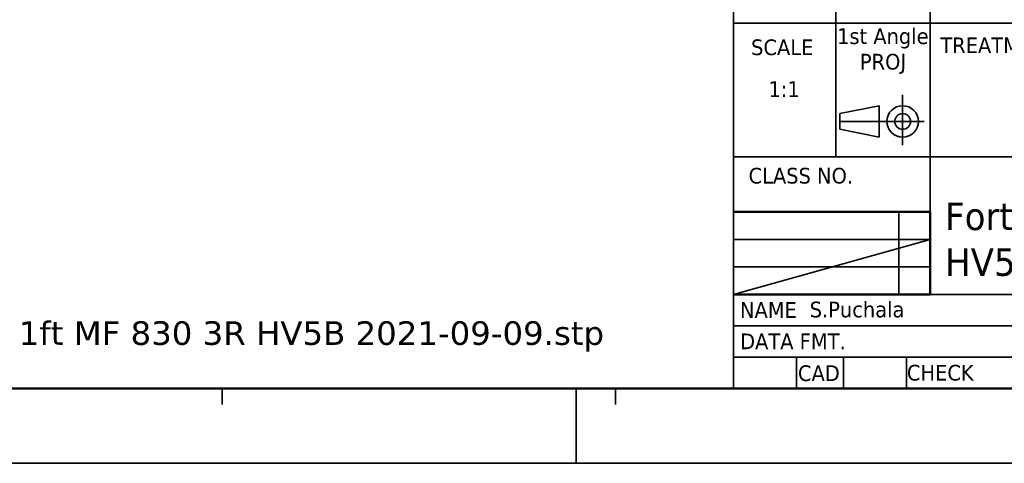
# Model space of a CAD drawing. Header units: millimetres. Extents: x 0 to 420, y 0 to 296.
# Tile 2 of 16: x 139 to 264, y 0 to 57. Entities that reach past the tile are written whole.
import ezdxf
from ezdxf.enums import TextEntityAlignment as Align

# ---------------------------------------------------------------- set-up
doc = ezdxf.new("R2010")
doc.units = ezdxf.units.MM
doc.layers.get('0').update_dxf_attribs({"lineweight": 25})
doc.layers.add('Sketch Geometry(ISO)', color=7, linetype='Continuous', lineweight=50)
doc.layers.add('Symbols(ISO)', color=7, linetype='Continuous', lineweight=25)
doc.styles.add('LG.Philips.Title', font='verdana.ttf', dxfattribs={"width": 0.9})
doc.styles.add('Philips-tekst', font='verdana.ttf')
doc.styles.add('Text Style43', font='verdana.ttf', dxfattribs={"width": 0.9})
doc.styles.add('Text Style45', font='verdana.ttf', dxfattribs={"width": 0.9})
doc.styles.add('Text Style46', font='verdana.ttf', dxfattribs={"width": 0.9})
doc.styles.add('Text Style49', font='verdana.ttf', dxfattribs={"width": 0.9})
doc.styles.add('Text Style50', font='verdana.ttf', dxfattribs={"width": 0.9})

# ---------------------------------------------------------------- blocks, each defined once
blk = doc.blocks.new('Title Blocks Philips Lighting Electronics')
at = {"layer": 'Sketch Geometry(ISO)', "color": 7, "linetype": 'Continuous', "lineweight": 35}
for p, q in [((20, 86), (20, 10)), ((33, 39.5), (33, 73.5)), ((45, 73.5), (45, 32.51)), ((20, 56.5), (200, 56.5)), ((41.5, 40.97), (41.5, 47.37)), ((33.5, 45), (38.5, 46)), ((38.5, 46), (38.5, 42)), ((33.5, 43), (33.5, 45)), ((33.54, 44), (44.22, 44)), ((38.5, 42), (33.5, 43)), ((20, 39.5), (126, 39.5)), ((41, 22), (41, 32.51)), ((45, 29), (20, 29)), ((20, 22), (45, 29)), ((20, 25.5), (45, 25.5)), ((45, 22), (200, 22)), ((20, 18), (126, 18)), ((20, 14), (200, 14)), ((28, 10), (28, 14)), ((34, 14), (34, 10)), ((42, 10), (42, 14)), ((20, 10), (200, 10))]:
    blk.add_line(p, q, dxfattribs=at)
at = {"layer": 'Sketch Geometry(ISO)', "color": 1, "linetype": 'Continuous', "lineweight": 50, "true_color": 0xff0000}
for p, q in [((45, 32.51), (20, 32.51)), ((45, 32.51), (45, 22)), ((45, 22), (20, 22))]:
    blk.add_line(p, q, dxfattribs=at)
at = {"layer": 'Sketch Geometry(ISO)', "color": 7, "linetype": 'Continuous', "lineweight": 35}
for radius in [2, 1]:
    blk.add_circle((41.5, 44), radius, dxfattribs=at)
at = {"layer": 'Symbols(ISO)', "color": 7, "char_height": 2, "style": 'LG.Philips.Title'}
for s, insert, width, attachment_point in [('\\fVerdana|b0|i0;\\H2.0000;1st Angle', (38.98, 54.56), 11.6539, 5), ('\\fVerdana|b0|i0;\\H2.0000;PROJ', (39, 51.33), 11.7551, 5), ('\\fVerdana|b0|i0;\\H2.0000; NAME', (20.03, 20.01), 9.4041, 4), ('\\fVerdana|b0|i0;\\H2.0000; DATA FMT.', (20.05, 16.02), 15.4136, 4), ('\\fVerdana|b0|i0;\\H2.0000;CAD', (28.19, 11.95), 5.6052, 4), ('\\fVerdana|b0|i0;\\H2.0000;CHECK', (42.04, 12.01), 8.591, 4)]:
    blk.add_mtext(s, dxfattribs=dict(at, insert=insert, width=width, attachment_point=attachment_point))
at = {"layer": 'Symbols(ISO)', "color": 7, "char_height": 2, "attachment_point": 7, "style": 'LG.Philips.Title'}
for s, insert in [('\\fVerdana|b0|i0;\\H2.0000;SCALE', (22.23, 52.4)), ('\\fVerdana|b0|i0;\\H2.0000;TREATMENT', (46.29, 52.69)), ('\\fVerdana|b0|i0;\\H2.0000;CLASS NO.', (21.91, 36.06))]:
    blk.add_mtext(s, dxfattribs=dict(at, insert=insert))
at = {"layer": 'Symbols(ISO)', "color": 7, "style": 'Text Style43', "width": 0.9}
for tag, p in [('<F3_ASSEMBLY_REFERENCE_ITEM_2>', (170.5, 83.89)), ('<F3_ASSEMBLY_REFERENCE_CODE_2>', (194.41, 83.85)), ('<F3_ASSEMBLY_REFERENCE_ITEM_1>', (170.47, 79.68)), ('<F3_ASSEMBLY_REFERENCE_CODE_1>', (194.42, 79.62)), ('<F3_ROUGHNESS>', (26.51, 64.47)), ('<F3_PATTERN_NO>', (175.63, 63.29)), ('<F3_REVISION_DATE_2>', (188.97, 31.99)), ('<F3_REVISION_DATE_3>', (188.97, 27.67)), ('<F3_REVISION_DATE_4>', (188.83, 23.89)), ('<F3_CAD_INDICATION>', (24.05, 11.94))]:
    blk.add_attdef(tag, text='', height=2, dxfattribs=at).set_placement(p, align=Align.MIDDLE_CENTER)
at = {"layer": 'Symbols(ISO)', "color": 7, "width": 0.9}
for tag, p, height, style in [('<F3_LINEAR_TOLERANCE_UP>_001', (82.18, 75.73), 2, 'Text Style43'), ('<F3_ANGLE_TOLERANCE_UP>_001', (113.75, 75.81), 2, 'Text Style43'), ('<F3_SCALE>_001', (24.44, 47.11), 2, 'Text Style43'), ('<F3_REVISION_DATE_1>_001', (181.55, 35.79), 2, 'Text Style43'), ('DESCRIPTION_001', (46.9, 30.19), 3.5, 'Text Style50'), ('STOCK_NUMBER_001', (134.64, 29.22), 3, 'Text Style45'), ('DESCRIPTION_002', (46.9, 24.35), 3.5, 'Text Style50'), ('Sheet_Size_001', (193.05, 18.76), 2.5, 'Text Style46'), ('DESIGNER_001', (29.68, 19.07), 2, 'Text Style43'), ('Number_of_sheets_001', (116.29, 18.98), 2, 'Text Style43'), ('<F3_TITLE_BLOCK_TYPE>_001', (134.13, 18.95), 2, 'Text Style43'), ('Sheet_number_001', (149.99, 18.95), 2, 'Text Style43'), ('<F3_LANGUAGE_NO>_001', (167.83, 19.03), 2, 'Text Style43'), ('<COST_CENTER>_001', (179.21, 19), 2, 'Text Style43'), ('<F3_PROGRAM>_001', (92.39, 15.01), 2, 'Text Style43'), ('CREATION_DATE_001', (65.97, 10.98), 2, 'Text Style43')]:
    blk.add_attdef(tag, p, '', height=height, dxfattribs=dict(at, style=style))
for tag, height, style, p in [('<F3_MATERIAL_DESCRIPTION_LINE_1>', 2, 'Text Style43', (50.92, 68.19)), ('<F3_MATERIAL_DESCRIPTION_LINE_2>', 2, 'Text Style43', (50.98, 64.52)), ('<F3_TREATMENT_DESCRIPTION_LINE_1>', 2, 'Text Style43', (51.18, 50.77)), ('<F3_TREATMENT_DESCRIPTION_LINE_2>', 2, 'Text Style43', (51.24, 46.96)), ('<F3_PRODUCT_DESCRIPTION_LINE_2>', 3.51, 'Text Style49', (47.47, 27.85))]:
    blk.add_attdef(tag, text='', height=height, dxfattribs=dict(at, style=style)).set_placement(p, align=Align.TOP_LEFT)
at = {"layer": 'Symbols(ISO)', "color": 7, "style": 'Text Style43', "width": 0.9}
for tag, p in [('<F3_SUPERSEEDS>', (71.01, 20.01)), ('<F3_DATA_FORMAT>', (35.88, 15.98)), ('<F3_PLATFORM>', (150.91, 15.97)), ('<F3_CHECK_NAME>', (51.65, 12))]:
    blk.add_attdef(tag, text='', height=2, dxfattribs=at).set_placement(p, align=Align.MIDDLE_LEFT)
blk = doc.blocks.new('Borders A3')
at = {"layer": 'Sketch Geometry(ISO)', "color": 1, "linetype": 'Continuous', "lineweight": 50, "true_color": 0xff0000}
blk.add_line((20, 10), (410, 10), dxfattribs=at)
at = {"layer": 'Sketch Geometry(ISO)', "color": 7, "linetype": 'Continuous', "lineweight": 35}
for p, q in [((165, 10), (165, 8)), ((210, 0.5), (210, 10)), ((215, 10), (215, 8)), ((0.5, 0.5), (419.5, 0.5))]:
    blk.add_line(p, q, dxfattribs=at)

msp = doc.modelspace()

# ---------------------------------------------------------------- block references
msp.add_blockref('Borders A3', (0, 0))
ref = msp.add_blockref('Title Blocks Philips Lighting Electronics', (210, 0))
ref.add_attrib('DESIGNER_001', 'S.Puchala', (239.683, 19.073), dxfattribs={"layer": 'Symbols(ISO)', "color": 7, "height": 2, "style": 'Text Style43', "width": 0.9})
ref.add_attrib('DESCRIPTION_001', 'Fortimo LED Line 1ft MF 8xx 3R', (256.901, 30.187), dxfattribs={"layer": 'Symbols(ISO)', "color": 7, "height": 3.5, "style": 'Text Style50', "width": 0.9})
ref.add_attrib('<F3_SCALE>_001', '1:1', (234.443, 47.114), dxfattribs={"layer": 'Symbols(ISO)', "color": 7, "height": 2, "style": 'Text Style43', "width": 0.9})
ref.add_attrib('DESCRIPTION_002', 'HV5B', (256.901, 24.354), dxfattribs={"layer": 'Symbols(ISO)', "color": 7, "height": 3.5, "style": 'Text Style50', "width": 0.9})

# ---------------------------------------------------------------- texts
at = {"layer": 'Symbols(ISO)', "color": 7, "insert": (66.762, 18.572), "char_height": 3, "width": 157.73859, "attachment_point": 1, "style": 'Philips-tekst'}
msp.add_mtext('{\\fVerdana|b0|i0;3D file available: Fortimo LED Line 1ft MF 830 3R HV5B 2021-09-09.stp}', dxfattribs=at)

doc.saveas('drawing.dxf')
